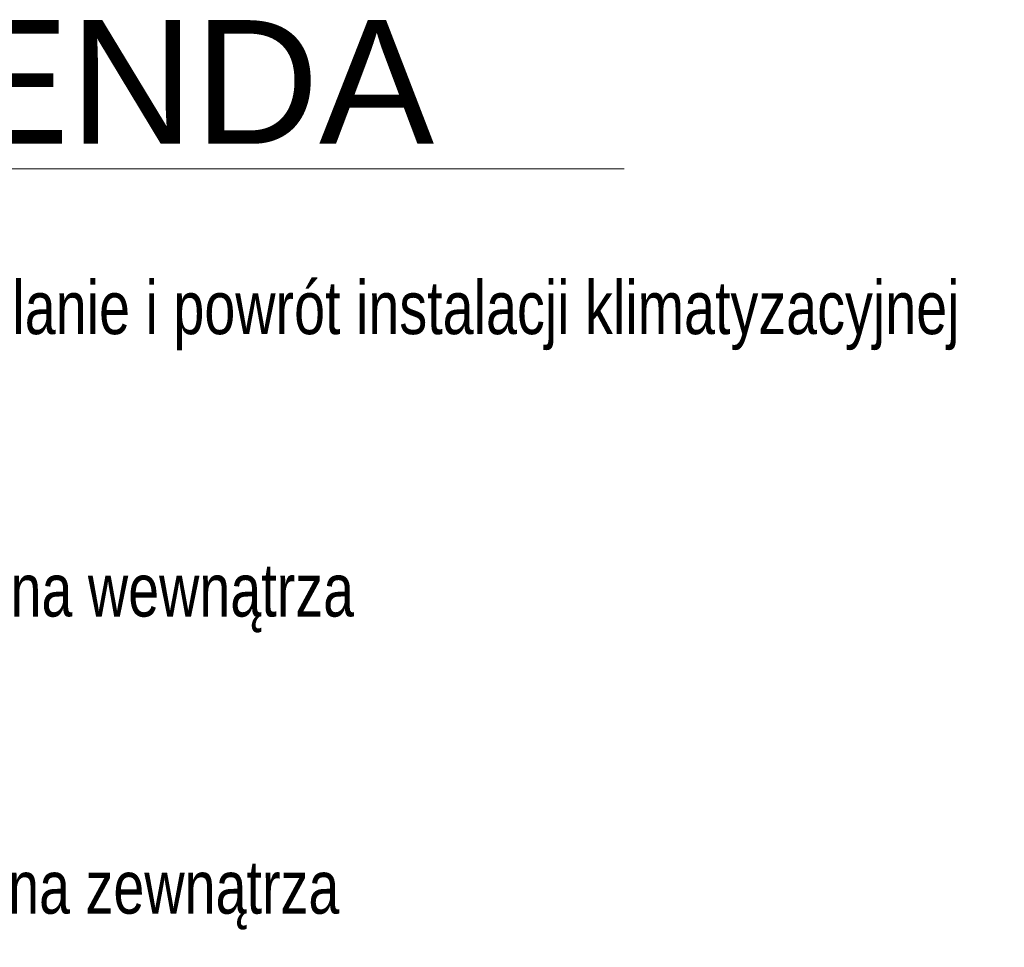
# Model space of a CAD drawing. Header units: centimetres. Extents: x -25572 to 23555, y -2435 to 15405.
# Tile 127 of 134: x 13202 to 13869, y 5528 to 6157. Entities that reach past the tile are written whole.
import ezdxf

# ---------------------------------------------------------------- set-up
doc = ezdxf.new("R2010")
doc.units = ezdxf.units.CM
doc.header["$MEASUREMENT"] = 0
doc.layers.add('820-G Rysunki Obrazki_Nr_pióra__7', color=7, linetype='Continuous', lineweight=13)
doc.styles.add('STYL_AUTOMATYCZNY_6', font='arial.ttf')
doc.styles.add('STYL_AUTOMATYCZNY_7', font='arial.ttf', dxfattribs={"width": 0.75})

msp = doc.modelspace()

# ---------------------------------------------------------------- linework, layer by layer
at = {"layer": '820-G Rysunki Obrazki_Nr_pióra__7', "color": 7, "linetype": 'Continuous', "lineweight": 13}
msp.add_line((12807.99, 6055.63), (13611.15, 6055.63), dxfattribs=at)

# ---------------------------------------------------------------- texts
at = {"layer": '820-G Rysunki Obrazki_Nr_pióra__7', "color": 7, "linetype": 'Continuous', "lineweight": 13, "attachment_point": 7}
for s, insert, char_height, style in [('\\A1;{\\pql;\\fArial|b0|i0|c238|p0;\\W1.000000;LEGENDA}', (12923.41, 6071.44), 83.7569, 'STYL_AUTOMATYCZNY_6'), ('\\A1;{\\pql;\\fArial|b0|i0|c238|p0;\\W0.750000;Zasilanie i powrót instalacji klimatyzacyjnej}', (13125.66, 5932.86), 36, 'STYL_AUTOMATYCZNY_7'), ('\\A1;{\\pql;\\fArial|b0|i0|c238|p0;\\W0.750000;Jednostka klimatyzacyjna wewnątrza}', (12809.97, 5741.56), 36, 'STYL_AUTOMATYCZNY_7'), ('\\A1;{\\pql;\\fArial|b0|i0|c238|p0;\\W0.750000;Jednostka klimatyzacyjna zewnątrza}', (12808.36, 5540.34), 36, 'STYL_AUTOMATYCZNY_7')]:
    msp.add_mtext(s, dxfattribs=dict(at, insert=insert, char_height=char_height, style=style))

doc.saveas('drawing.dxf')
